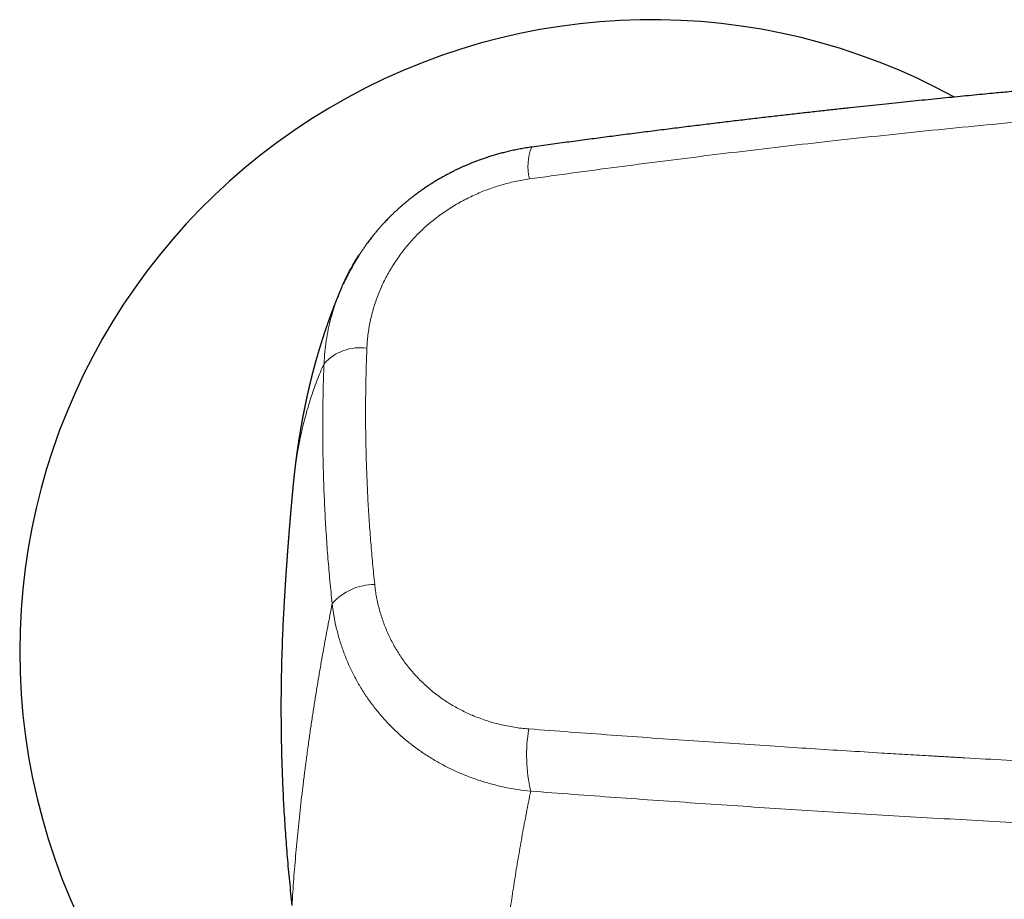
# Model space of a CAD drawing. Header units: millimetres. Extents: x 8 to 1269, y 12 to 684.
# Tile 23 of 50: x 538 to 593, y 619 to 668. Entities that reach past the tile are written whole.
import ezdxf

# ---------------------------------------------------------------- set-up
doc = ezdxf.new("R2010")
doc.units = ezdxf.units.MM

msp = doc.modelspace()

# ---------------------------------------------------------------- linework, layer by layer
at = {"color": 7, "linetype": 'Continuous', "lineweight": 30}
for p, q in [((566.366, 660.854), (566.365, 660.853)), ((553.129, 641.946), (553.129, 641.949))]:
    msp.add_line(p, q, dxfattribs=at)
for start, end in [(61.344, 180), (180, 302.0955)]:
    msp.add_arc((573, 632.915), 35, start, end, dxfattribs=at)
at = {"color": 252, "linetype": 'Continuous', "lineweight": 0}
for centre, radius, start, end in [((568.98, 659.775), 2.828, 157.5799, 194.0738), ((556.868, 646.999), 2.737, 82.3044, 137.1724), ((557.662, 633.478), 3.137, 89.9229, 138.5225), ((574.889, 627.143), 8.806, 170.4152, 193.0263)]:
    msp.add_arc(centre, radius, start, end, dxfattribs=at)
at = {"color": 7, "linetype": 'Continuous', "lineweight": 30}
for points, knots in [([(625.197, 666.062), (625.14, 666.06), (624.86, 666.049), (624.352, 666.029), (623.667, 666.001), (622.964, 665.971), (622.243, 665.94), (621.503, 665.907), (620.745, 665.872), (619.99, 665.837), (619.241, 665.801), (618.498, 665.764), (617.74, 665.725), (616.966, 665.685), (616.177, 665.642), (615.412, 665.6), (614.672, 665.559), (613.959, 665.518), (613.237, 665.476), (612.512, 665.432), (611.789, 665.388), (611.07, 665.344), (610.16, 665.286), (609.061, 665.214), (607.778, 665.128), (606.521, 665.041), (605.291, 664.953), (604.086, 664.864), (602.896, 664.774), (601.72, 664.683), (600.565, 664.591), (599.43, 664.499), (598.316, 664.406), (597.215, 664.312), (596.086, 664.214), (594.928, 664.111), (593.98, 664.025), (593.279, 663.96), (592.82, 663.918), (592.358, 663.874), (591.856, 663.827), (591.309, 663.774), (590.715, 663.717), (590.102, 663.657), (589.471, 663.595), (588.822, 663.53), (588.165, 663.464), (587.501, 663.397), (586.831, 663.328), (586.144, 663.256), (585.441, 663.182), (584.721, 663.105), (583.985, 663.026), (583.232, 662.944), (582.45, 662.858), (581.639, 662.767), (580.798, 662.672), (579.939, 662.574), (579.062, 662.472), (578.167, 662.367), (577.254, 662.259), (576.323, 662.146), (575.374, 662.03), (574.408, 661.911), (573.424, 661.787), (572.422, 661.66), (571.423, 661.531), (570.426, 661.401), (569.433, 661.27), (568.425, 661.135), (567.4, 660.996), (566.713, 660.901), (566.366, 660.854)], [0, 0, 0, 0, 0.002898, 0.014158, 0.025727, 0.037606, 0.049795, 0.062294, 0.075103, 0.088221, 0.100519, 0.113077, 0.125896, 0.138975, 0.152315, 0.165915, 0.177779, 0.189835, 0.202082, 0.214389, 0.226623, 0.238784, 0.250871, 0.272841, 0.294564, 0.316041, 0.336679, 0.357083, 0.377255, 0.397194, 0.416899, 0.436027, 0.454929, 0.473607, 0.49206, 0.51246, 0.532579, 0.540406, 0.548189, 0.555979, 0.56397, 0.57377, 0.583881, 0.594303, 0.605038, 0.616083, 0.62744, 0.638571, 0.649986, 0.661685, 0.673667, 0.685933, 0.698482, 0.711315, 0.724431, 0.738476, 0.752832, 0.7675, 0.782478, 0.797767, 0.813367, 0.829277, 0.845499, 0.862031, 0.878874, 0.896027, 0.913491, 0.930241, 0.947267, 0.964569, 0.982147, 1, 1, 1, 1]), ([(566.365, 660.853), (566.256, 660.838), (566.042, 660.806), (565.728, 660.751), (565.427, 660.692), (565.139, 660.629), (564.864, 660.563), (564.602, 660.494), (564.346, 660.422), (564.096, 660.347), (563.852, 660.268), (563.624, 660.19), (563.412, 660.113), (563.206, 660.035), (563.008, 659.957), (562.82, 659.879), (562.651, 659.806), (562.5, 659.739), (562.372, 659.68), (562.264, 659.629), (562.175, 659.587), (562.099, 659.55), (562.036, 659.518), (561.988, 659.494), (561.953, 659.477), (561.925, 659.462), (561.894, 659.447), (561.854, 659.426), (561.796, 659.396), (561.722, 659.357), (561.633, 659.309), (561.537, 659.257), (561.435, 659.2), (561.327, 659.139), (561.213, 659.072), (561.075, 658.99), (560.913, 658.891), (560.724, 658.772), (560.53, 658.644), (560.337, 658.512), (560.153, 658.383), (559.982, 658.257), (559.822, 658.137), (559.672, 658.021), (559.531, 657.908), (559.398, 657.799), (559.274, 657.694), (559.156, 657.592), (559.037, 657.487), (558.914, 657.376), (558.783, 657.254), (558.646, 657.124), (558.502, 656.982), (558.376, 656.853), (558.267, 656.74), (558.182, 656.65), (558.103, 656.563), (558.032, 656.485), (557.97, 656.415), (557.916, 656.354), (557.871, 656.302), (557.835, 656.26), (557.807, 656.227), (557.785, 656.201), (557.767, 656.18), (557.749, 656.158), (557.723, 656.127), (557.688, 656.085), (557.642, 656.029), (557.587, 655.961), (557.523, 655.881), (557.451, 655.788), (557.371, 655.684), (557.283, 655.567), (557.188, 655.437), (557.088, 655.296), (556.986, 655.149), (556.886, 655), (556.744, 654.782), (556.567, 654.494), (556.36, 654.134), (556.169, 653.773), (556.022, 653.474), (555.941, 653.295), (555.916, 653.237)], [0, 0, 0, 0, 0.024534, 0.048149, 0.070849, 0.092637, 0.113517, 0.133491, 0.152561, 0.172497, 0.191342, 0.209099, 0.225769, 0.241351, 0.257739, 0.272723, 0.286303, 0.298477, 0.309246, 0.317541, 0.324776, 0.33099, 0.336182, 0.340354, 0.342914, 0.344863, 0.347218, 0.350542, 0.354838, 0.361623, 0.369118, 0.377169, 0.385778, 0.394945, 0.404673, 0.414962, 0.430314, 0.446771, 0.46432, 0.481781, 0.498437, 0.514008, 0.528794, 0.542792, 0.555999, 0.568855, 0.580857, 0.592024, 0.603487, 0.6159, 0.629016, 0.643047, 0.657991, 0.673846, 0.683314, 0.692852, 0.701588, 0.709438, 0.716401, 0.722479, 0.727671, 0.731653, 0.734892, 0.737407, 0.739222, 0.741155, 0.743751, 0.748082, 0.753517, 0.760055, 0.767696, 0.776441, 0.786287, 0.797236, 0.809288, 0.822437, 0.835991, 0.849441, 0.86279, 0.894412, 0.925466, 0.955963, 0.985914, 1, 1, 1, 1]), ([(555.804, 652.995), (555.822, 653.039), (555.919, 653.28), (556.126, 653.706), (556.429, 654.271), (556.666, 654.674), (556.81, 654.884), (556.832, 654.917)], [0, 0, 0, 0, 0.065433, 0.358999, 0.652569, 0.945785, 1, 1, 1, 1]), ([(555.801, 652.996), (555.797, 652.986), (555.788, 652.965), (555.773, 652.931), (555.758, 652.895), (555.742, 652.857), (555.725, 652.815), (555.706, 652.771), (555.688, 652.728), (555.672, 652.687), (555.656, 652.65), (555.642, 652.614), (555.627, 652.579), (555.613, 652.543), (555.597, 652.505), (555.579, 652.46), (555.559, 652.411), (555.539, 652.362), (555.521, 652.316), (555.504, 652.274), (555.489, 652.234), (555.474, 652.196), (555.459, 652.158), (555.443, 652.118), (555.427, 652.077), (555.411, 652.036), (555.396, 651.998), (555.383, 651.962), (555.37, 651.928), (555.357, 651.896), (555.346, 651.865), (555.334, 651.834), (555.321, 651.801), (555.307, 651.764), (555.293, 651.726), (555.281, 651.694), (555.271, 651.667), (555.263, 651.646), (555.256, 651.627), (555.249, 651.608), (555.242, 651.589), (555.233, 651.565), (555.223, 651.537), (555.21, 651.502), (555.197, 651.466), (555.184, 651.429), (555.171, 651.393), (555.158, 651.359), (555.147, 651.328), (555.136, 651.299), (555.125, 651.268), (555.113, 651.233), (555.099, 651.194), (555.084, 651.152), (555.068, 651.106), (555.051, 651.059), (555.036, 651.014), (555.021, 650.973), (555.008, 650.934), (554.995, 650.896), (554.981, 650.856), (554.967, 650.814), (554.951, 650.768), (554.935, 650.721), (554.92, 650.676), (554.906, 650.635), (554.893, 650.597), (554.881, 650.561), (554.87, 650.526), (554.857, 650.488), (554.844, 650.447), (554.83, 650.405), (554.816, 650.362), (554.803, 650.32), (554.789, 650.278), (554.775, 650.234), (554.76, 650.188), (554.744, 650.139), (554.728, 650.086), (554.711, 650.034), (554.696, 649.986), (554.682, 649.94), (554.669, 649.9), (554.657, 649.861), (554.645, 649.822), (554.633, 649.78), (554.619, 649.737), (554.606, 649.693), (554.592, 649.648), (554.578, 649.6), (554.565, 649.558), (554.553, 649.517), (554.541, 649.476), (554.528, 649.432), (554.516, 649.39), (554.504, 649.351), (554.494, 649.315), (554.484, 649.281), (554.474, 649.246), (554.464, 649.211), (554.454, 649.175), (554.443, 649.137), (554.432, 649.098), (554.421, 649.061), (554.412, 649.027), (554.403, 648.996), (554.395, 648.966), (554.387, 648.937), (554.379, 648.91), (554.372, 648.883), (554.363, 648.853), (554.355, 648.821), (554.346, 648.788), (554.337, 648.756), (554.329, 648.725), (554.321, 648.698), (554.314, 648.672), (554.308, 648.648), (554.301, 648.623), (554.294, 648.598), (554.287, 648.57), (554.279, 648.54), (554.27, 648.505), (554.26, 648.469), (554.25, 648.431), (554.24, 648.393), (554.23, 648.354), (554.221, 648.318), (554.211, 648.282), (554.202, 648.245), (554.191, 648.203), (554.18, 648.16), (554.169, 648.116), (554.159, 648.076), (554.15, 648.04), (554.142, 648.006), (554.133, 647.974), (554.125, 647.939), (554.115, 647.901), (554.105, 647.86), (554.096, 647.82), (554.087, 647.786), (554.08, 647.757), (554.074, 647.731), (554.068, 647.707), (554.063, 647.683), (554.057, 647.659), (554.051, 647.635), (554.045, 647.608), (554.037, 647.577), (554.03, 647.545), (554.021, 647.507), (554.011, 647.467), (554.002, 647.425), (553.993, 647.387), (553.984, 647.349), (553.975, 647.308), (553.965, 647.266), (553.956, 647.224), (553.947, 647.183), (553.938, 647.146), (553.931, 647.113), (553.924, 647.08), (553.917, 647.049), (553.909, 647.014), (553.901, 646.976), (553.891, 646.934), (553.882, 646.891), (553.873, 646.85), (553.865, 646.81), (553.856, 646.769), (553.847, 646.726), (553.839, 646.688), (553.831, 646.652), (553.825, 646.621), (553.818, 646.588), (553.811, 646.554), (553.803, 646.518), (553.796, 646.481), (553.789, 646.446), (553.781, 646.41), (553.773, 646.371), (553.765, 646.329), (553.756, 646.286), (553.748, 646.245), (553.74, 646.206), (553.733, 646.169), (553.726, 646.134), (553.719, 646.097), (553.711, 646.058), (553.703, 646.015), (553.695, 645.972), (553.688, 645.933), (553.681, 645.899), (553.675, 645.868), (553.67, 645.838), (553.664, 645.808), (553.658, 645.777), (553.652, 645.746), (553.646, 645.713), (553.64, 645.679), (553.634, 645.647), (553.629, 645.617), (553.624, 645.589), (553.618, 645.559), (553.613, 645.527), (553.606, 645.49), (553.599, 645.45), (553.591, 645.408), (553.584, 645.366), (553.577, 645.325), (553.57, 645.286), (553.564, 645.251), (553.554, 645.191), (553.539, 645.104), (553.522, 645), (553.504, 644.894), (553.487, 644.79), (553.47, 644.682), (553.457, 644.598), (553.448, 644.535), (553.441, 644.49), (553.434, 644.445), (553.427, 644.403), (553.421, 644.364), (553.416, 644.328), (553.411, 644.294), (553.406, 644.261), (553.401, 644.226), (553.396, 644.189), (553.39, 644.153), (553.385, 644.117), (553.38, 644.081), (553.375, 644.045), (553.37, 644.007), (553.364, 643.966), (553.358, 643.926), (553.353, 643.89), (553.349, 643.859), (553.345, 643.832), (553.342, 643.808), (553.339, 643.785), (553.336, 643.763), (553.333, 643.74), (553.33, 643.715), (553.326, 643.687), (553.322, 643.657), (553.317, 643.623), (553.313, 643.589), (553.308, 643.553), (553.304, 643.519), (553.299, 643.484), (553.295, 643.451), (553.291, 643.421), (553.288, 643.392), (553.284, 643.364), (553.28, 643.332), (553.276, 643.3), (553.272, 643.27), (553.268, 643.238), (553.264, 643.203), (553.26, 643.166), (553.255, 643.132), (553.252, 643.099), (553.248, 643.068), (553.244, 643.036), (553.24, 643.004), (553.237, 642.974), (553.234, 642.946), (553.23, 642.918), (553.227, 642.89), (553.224, 642.862), (553.221, 642.832), (553.217, 642.8), (553.213, 642.763), (553.208, 642.722), (553.203, 642.679), (553.199, 642.639), (553.195, 642.602), (553.191, 642.565), (553.187, 642.526), (553.182, 642.482), (553.177, 642.433), (553.172, 642.384), (553.167, 642.337), (553.163, 642.294), (553.158, 642.249), (553.154, 642.208), (553.15, 642.169), (553.147, 642.135), (553.144, 642.101), (553.141, 642.074), (553.139, 642.053), (553.137, 642.034), (553.135, 642.011), (553.132, 641.983), (553.13, 641.961), (553.129, 641.949)], [0, 0, 0, 0, 0.0028803, 0.0062033, 0.0096033, 0.0131625, 0.0171412, 0.0214328, 0.0256356, 0.0295124, 0.0329498, 0.0363107, 0.0396925, 0.0429166, 0.0465275, 0.0505068, 0.0556873, 0.0603984, 0.0645252, 0.0685328, 0.072526, 0.0757973, 0.0792717, 0.0831048, 0.0871678, 0.0910449, 0.0946503, 0.097908, 0.1010395, 0.1041521, 0.1071927, 0.1097717, 0.112898, 0.1164651, 0.1200717, 0.1234923, 0.1256913, 0.1275494, 0.1292801, 0.1310633, 0.1328989, 0.1347587, 0.1376838, 0.1408567, 0.1444311, 0.1477957, 0.1512405, 0.1544957, 0.1573682, 0.160019, 0.1626449, 0.1661397, 0.1696968, 0.1736123, 0.1779017, 0.1824798, 0.1867047, 0.1904936, 0.1940617, 0.1975558, 0.2011529, 0.2050236, 0.2093281, 0.2139088, 0.2181064, 0.2219341, 0.2254732, 0.2286122, 0.2318444, 0.2352496, 0.2390514, 0.2432029, 0.2471239, 0.2507341, 0.2548773, 0.258862, 0.2629791, 0.2674553, 0.2726443, 0.2775755, 0.2820122, 0.286007, 0.2899309, 0.2932099, 0.2967113, 0.3006518, 0.3048021, 0.3085967, 0.3130913, 0.3172225, 0.3213853, 0.3248234, 0.3285785, 0.3327234, 0.3367123, 0.3402444, 0.3434806, 0.3465714, 0.3496469, 0.3529373, 0.3561835, 0.3596734, 0.3633743, 0.3668418, 0.3698335, 0.3726237, 0.3753814, 0.378126, 0.3803773, 0.382847, 0.3855973, 0.3885514, 0.3915733, 0.3946305, 0.3973726, 0.3999079, 0.4021652, 0.4044043, 0.4066417, 0.4089245, 0.4112963, 0.4140778, 0.4173292, 0.4206669, 0.4238845, 0.4277811, 0.4311683, 0.4343883, 0.4375751, 0.4409182, 0.4446183, 0.448829, 0.4528608, 0.4564516, 0.4597761, 0.462662, 0.465539, 0.4686424, 0.4721243, 0.4758802, 0.47983, 0.4828016, 0.4853281, 0.4875761, 0.4897675, 0.4919192, 0.4941025, 0.4962037, 0.498589, 0.5013875, 0.5044752, 0.5074654, 0.5116572, 0.5153588, 0.5186912, 0.522037, 0.5256362, 0.5295976, 0.5333952, 0.5371945, 0.5404715, 0.5434288, 0.546311, 0.5491559, 0.5520349, 0.5555773, 0.5594877, 0.5633594, 0.5671149, 0.5705371, 0.5742699, 0.5780336, 0.5820765, 0.5846916, 0.587564, 0.590609, 0.5934065, 0.5968977, 0.6001461, 0.603289, 0.6064205, 0.6098449, 0.6137345, 0.6176397, 0.6214104, 0.6249072, 0.6280939, 0.6311677, 0.6343882, 0.6379219, 0.6418447, 0.645813, 0.6493853, 0.6523484, 0.65507, 0.6576754, 0.660343, 0.6631733, 0.6658032, 0.668849, 0.6719439, 0.6748201, 0.6774847, 0.6799675, 0.6822728, 0.685402, 0.6886091, 0.6921657, 0.695983, 0.6998807, 0.7036359, 0.7069581, 0.7100325, 0.713137, 0.7229971, 0.7331268, 0.7409519, 0.7511167, 0.7609695, 0.7694728, 0.7735019, 0.7776747, 0.7816853, 0.7854091, 0.7887919, 0.7921122, 0.7948431, 0.7977823, 0.8008976, 0.8041519, 0.8074976, 0.8105525, 0.8137723, 0.8169016, 0.820176, 0.8237533, 0.8277932, 0.8307215, 0.8334918, 0.835887, 0.8379391, 0.8398877, 0.8417814, 0.8438468, 0.8460533, 0.8484157, 0.8510899, 0.8541325, 0.8573064, 0.8601314, 0.8634747, 0.8664818, 0.8693042, 0.8722353, 0.8743784, 0.8768981, 0.8797907, 0.8826636, 0.8852926, 0.8876901, 0.8911863, 0.8944342, 0.8976643, 0.9001379, 0.9029283, 0.9058886, 0.9086883, 0.9113149, 0.9137896, 0.9161534, 0.9186373, 0.921097, 0.9236108, 0.9264186, 0.9295251, 0.9334552, 0.9372104, 0.9406995, 0.9438951, 0.9470316, 0.9503736, 0.9541488, 0.9586861, 0.9631399, 0.96715, 0.9708152, 0.9745774, 0.9788173, 0.9817755, 0.9847753, 0.9877747, 0.9904607, 0.991956, 0.9934167, 0.995228, 0.9974223, 1, 1, 1, 1]), ([(553.129, 641.946), (553.129, 641.943), (553.127, 641.928), (553.124, 641.898), (553.121, 641.859), (553.118, 641.824), (553.115, 641.795), (553.112, 641.768), (553.11, 641.738), (553.106, 641.702), (553.102, 641.66), (553.098, 641.612), (553.094, 641.566), (553.09, 641.526), (553.087, 641.494), (553.084, 641.464), (553.081, 641.43), (553.078, 641.39), (553.074, 641.348), (553.07, 641.306), (553.067, 641.268), (553.063, 641.231), (553.06, 641.192), (553.056, 641.15), (553.052, 641.107), (553.049, 641.069), (553.046, 641.036), (553.044, 641.008), (553.041, 640.982), (553.039, 640.958), (553.037, 640.932), (553.034, 640.9), (553.031, 640.863), (553.028, 640.826), (553.025, 640.794), (553.023, 640.768), (553.02, 640.743), (553.018, 640.712), (553.015, 640.677), (553.011, 640.64), (553.009, 640.606), (553.006, 640.576), (553.003, 640.548), (553.001, 640.518), (552.998, 640.482), (552.994, 640.438), (552.99, 640.388), (552.986, 640.337), (552.982, 640.29), (552.978, 640.25), (552.975, 640.211), (552.972, 640.172), (552.968, 640.133), (552.965, 640.096), (552.963, 640.064), (552.961, 640.038), (552.958, 640.012), (552.956, 639.983), (552.953, 639.942), (552.949, 639.898), (552.945, 639.855), (552.942, 639.817), (552.939, 639.779), (552.936, 639.74), (552.933, 639.697), (552.929, 639.653), (552.925, 639.608), (552.922, 639.566), (552.919, 639.53), (552.917, 639.499), (552.914, 639.469), (552.912, 639.437), (552.909, 639.4), (552.906, 639.362), (552.903, 639.328), (552.901, 639.299), (552.899, 639.272), (552.896, 639.241), (552.893, 639.204), (552.89, 639.164), (552.887, 639.123), (552.884, 639.083), (552.881, 639.043), (552.878, 639.001), (552.874, 638.955), (552.871, 638.909), (552.867, 638.866), (552.865, 638.83), (552.862, 638.797), (552.86, 638.768), (552.858, 638.741), (552.856, 638.714), (552.853, 638.682), (552.851, 638.645), (552.848, 638.607), (552.845, 638.575), (552.844, 638.549), (552.842, 638.526), (552.84, 638.501), (552.838, 638.47), (552.835, 638.434), (552.832, 638.396), (552.829, 638.359), (552.827, 638.324), (552.825, 638.294), (552.823, 638.266), (552.821, 638.237), (552.818, 638.203), (552.816, 638.168), (552.813, 638.137), (552.811, 638.11), (552.81, 638.085), (552.808, 638.06), (552.806, 638.033), (552.804, 638.005), (552.802, 637.973), (552.799, 637.936), (552.796, 637.894), (552.793, 637.852), (552.79, 637.813), (552.788, 637.779), (552.786, 637.749), (552.784, 637.721), (552.782, 637.695), (552.78, 637.666), (552.778, 637.632), (552.775, 637.597), (552.773, 637.563), (552.771, 637.534), (552.769, 637.507), (552.767, 637.479), (552.765, 637.447), (552.763, 637.413), (552.76, 637.377), (552.758, 637.343), (552.756, 637.311), (552.754, 637.283), (552.752, 637.256), (552.75, 637.225), (552.747, 637.188), (552.745, 637.148), (552.742, 637.113), (552.741, 637.084), (552.739, 637.059), (552.737, 637.032), (552.735, 636.999), (552.732, 636.955), (552.729, 636.905), (552.725, 636.853), (552.722, 636.806), (552.72, 636.768), (552.718, 636.738), (552.716, 636.714), (552.715, 636.695), (552.714, 636.676), (552.712, 636.652), (552.711, 636.621), (552.708, 636.586), (552.706, 636.551), (552.704, 636.52), (552.702, 636.491), (552.7, 636.461), (552.698, 636.429), (552.696, 636.393), (552.694, 636.353), (552.691, 636.312), (552.689, 636.275), (552.687, 636.244), (552.685, 636.216), (552.683, 636.184), (552.681, 636.141), (552.678, 636.094), (552.675, 636.046), (552.672, 636.005), (552.67, 635.965), (552.667, 635.916), (552.664, 635.866), (552.661, 635.823), (552.66, 635.792), (552.658, 635.766), (552.657, 635.74), (552.655, 635.712), (552.653, 635.68), (552.651, 635.643), (552.648, 635.601), (552.646, 635.558), (552.644, 635.52), (552.642, 635.487), (552.64, 635.459), (552.639, 635.435), (552.638, 635.418), (552.637, 635.409), (552.637, 635.408)], [0, 0, 0, 0, 0.001295, 0.0068232, 0.013618, 0.0188486, 0.0225552, 0.0264392, 0.0310486, 0.0363924, 0.042666, 0.0499506, 0.0577376, 0.0637175, 0.0678541, 0.0719988, 0.0772389, 0.083419, 0.0900182, 0.0963592, 0.1020432, 0.1074955, 0.1130028, 0.1197204, 0.1263527, 0.1321014, 0.1370561, 0.1412525, 0.1451293, 0.148711, 0.1522223, 0.1569302, 0.1630206, 0.1689717, 0.1737335, 0.1773054, 0.1808238, 0.1854115, 0.1910689, 0.1969157, 0.2021157, 0.2063065, 0.2105937, 0.2150843, 0.2199652, 0.22677, 0.2348586, 0.2430357, 0.2498729, 0.2558158, 0.2614732, 0.2676756, 0.2734798, 0.2793992, 0.2842699, 0.2880742, 0.2914438, 0.2958767, 0.301437, 0.3098222, 0.3159796, 0.3212472, 0.3270122, 0.3334956, 0.3395177, 0.3463816, 0.3535059, 0.3598026, 0.365296, 0.3698859, 0.3741512, 0.3788677, 0.3846114, 0.3909326, 0.3962445, 0.4004084, 0.4040825, 0.4087064, 0.4145174, 0.4210098, 0.426897, 0.4333861, 0.4391744, 0.4451562, 0.4528747, 0.4599731, 0.4664881, 0.4721314, 0.4769178, 0.4813884, 0.4854421, 0.4891144, 0.4938316, 0.5003357, 0.5062193, 0.5111707, 0.5150708, 0.5181561, 0.5215509, 0.5265417, 0.5322064, 0.5380968, 0.5440793, 0.5494446, 0.5539632, 0.5580397, 0.5622211, 0.5674323, 0.5732731, 0.5781653, 0.5819474, 0.585655, 0.589565, 0.5938436, 0.5979835, 0.6028185, 0.6085661, 0.6152271, 0.6220497, 0.6278683, 0.633023, 0.6376079, 0.6417495, 0.6458102, 0.6500068, 0.6552088, 0.6610779, 0.6661111, 0.670779, 0.6744721, 0.6787434, 0.6837178, 0.6892344, 0.6947294, 0.700131, 0.7050359, 0.7092973, 0.7129915, 0.7175826, 0.7236315, 0.7302446, 0.7358103, 0.7400955, 0.7435458, 0.7472831, 0.7527162, 0.7591801, 0.7673416, 0.7760415, 0.7832589, 0.7889775, 0.7939172, 0.7970689, 0.8000213, 0.8028304, 0.8064343, 0.811169, 0.8170103, 0.822595, 0.8271386, 0.8316545, 0.8360223, 0.8408915, 0.8463445, 0.8527264, 0.859779, 0.8654657, 0.8699612, 0.8738577, 0.878802, 0.8848911, 0.8935024, 0.900826, 0.9071363, 0.9126026, 0.9197375, 0.9295551, 0.9354646, 0.9400838, 0.9438389, 0.9478657, 0.9522265, 0.9570532, 0.9628704, 0.9697328, 0.9766514, 0.9826308, 0.9876706, 0.9918879, 0.9957719, 0.9993773, 1, 1, 1, 1]), ([(552.645, 635.555), (552.643, 635.524), (552.64, 635.454), (552.634, 635.351), (552.631, 635.28), (552.63, 635.247)], [0, 0, 0, 0, 0.311349, 0.682638, 1, 1, 1, 1]), ([(552.639, 635.408), (552.626, 635.195), (552.587, 634.537), (552.541, 633.442), (552.5, 632.122), (552.477, 630.811), (552.472, 629.5), (552.484, 628.18), (552.514, 626.851), (552.563, 625.513), (552.629, 624.175), (552.714, 622.837), (552.817, 621.5), (552.938, 620.162), (553.033, 619.272), (553.081, 618.826)], [0, 0, 0, 0, 0.038577, 0.119044, 0.198033, 0.276996, 0.355945, 0.434894, 0.515467, 0.596069, 0.676713, 0.757414, 0.838186, 0.919043, 1, 1, 1, 1])]:
    msp.add_open_spline(points, degree=3, knots=knots, dxfattribs=at)
at = {"color": 252, "linetype": 'Continuous', "lineweight": 0}
for points, knots in [([(566.237, 659.087), (567.041, 659.199), (568.649, 659.422), (571.065, 659.744), (573.484, 660.058), (575.906, 660.362), (578.33, 660.656), (580.757, 660.94), (583.267, 661.224), (585.861, 661.506), (588.539, 661.785), (591.219, 662.051), (593.902, 662.306), (596.587, 662.549), (599.274, 662.78), (601.964, 662.998), (604.655, 663.205), (607.348, 663.399), (610.026, 663.58), (612.69, 663.748), (615.34, 663.903), (617.99, 664.046), (619.758, 664.132), (620.642, 664.175)], [0, 0, 0, 0, 0.04477, 0.089545, 0.134324, 0.179108, 0.223895, 0.268686, 0.31348, 0.362758, 0.412038, 0.461322, 0.510608, 0.559897, 0.609187, 0.658478, 0.707771, 0.757064, 0.806357, 0.854769, 0.903181, 0.951591, 1, 1, 1, 1]), ([(566.237, 659.087), (566.104, 659.067), (565.84, 659.027), (565.446, 658.949), (565.053, 658.856), (564.664, 658.749), (564.281, 658.628), (563.905, 658.495), (563.537, 658.35), (563.174, 658.192), (562.814, 658.019), (562.459, 657.833), (562.11, 657.633), (561.769, 657.42), (561.436, 657.196), (561.114, 656.96), (560.802, 656.713), (560.503, 656.458), (560.216, 656.192), (559.938, 655.915), (559.671, 655.626), (559.414, 655.326), (559.169, 655.015), (558.938, 654.696), (558.721, 654.371), (558.52, 654.041), (558.334, 653.708), (558.161, 653.367), (558.001, 653.019), (557.855, 652.664), (557.722, 652.302), (557.605, 651.937), (557.503, 651.567), (557.417, 651.196), (557.347, 650.825), (557.293, 650.454), (557.254, 650.083), (557.241, 649.836), (557.234, 649.712)], [0, 0, 0, 0, 0.028091, 0.056168, 0.084276, 0.112461, 0.140623, 0.168138, 0.195618, 0.223105, 0.250641, 0.278721, 0.30669, 0.334594, 0.362478, 0.390544, 0.418131, 0.445601, 0.473, 0.500377, 0.528272, 0.556168, 0.584113, 0.612158, 0.640161, 0.667516, 0.694872, 0.722274, 0.749766, 0.777757, 0.805688, 0.833602, 0.861546, 0.889666, 0.91731, 0.944885, 0.972434, 1, 1, 1, 1]), ([(554.86, 648.86), (554.873, 649.073), (554.898, 649.498), (554.979, 650.131), (555.092, 650.756), (555.237, 651.371), (555.414, 651.972), (555.601, 652.514), (555.743, 652.85), (555.804, 652.995)], [0, 0, 0, 0, 0.151176, 0.301601, 0.450998, 0.599095, 0.745628, 0.890341, 1, 1, 1, 1]), ([(557.234, 649.712), (557.22, 649.307), (557.19, 648.497), (557.167, 647.28), (557.159, 646.061), (557.169, 644.841), (557.195, 643.619), (557.237, 642.419), (557.293, 641.241), (557.364, 640.086), (557.449, 638.93), (557.548, 637.773), (557.627, 637.001), (557.666, 636.615)], [0, 0, 0, 0, 0.093392, 0.186744, 0.280065, 0.373366, 0.466656, 0.559944, 0.647908, 0.735888, 0.823892, 0.911926, 1, 1, 1, 1]), ([(553.129, 641.949), (553.133, 641.984), (553.14, 642.067), (553.152, 642.183), (553.164, 642.296), (553.174, 642.391), (553.183, 642.467), (553.188, 642.511), (553.19, 642.526), (553.19, 642.529), (553.191, 642.539), (553.193, 642.559), (553.197, 642.588), (553.201, 642.622), (553.206, 642.662), (553.211, 642.705), (553.217, 642.753), (553.223, 642.805), (553.23, 642.861), (553.238, 642.921), (553.246, 642.983), (553.255, 643.047), (553.264, 643.115), (553.274, 643.187), (553.285, 643.262), (553.296, 643.341), (553.308, 643.42), (553.32, 643.498), (553.329, 643.554), (553.334, 643.592), (553.337, 643.609), (553.34, 643.627), (553.343, 643.645), (553.346, 643.663), (553.349, 643.68), (553.355, 643.719), (553.364, 643.778), (553.379, 643.867), (553.396, 643.963), (553.413, 644.064), (553.431, 644.162), (553.448, 644.257), (553.466, 644.348), (553.483, 644.439), (553.501, 644.529), (553.519, 644.618), (553.531, 644.681), (553.539, 644.718), (553.542, 644.732), (553.545, 644.745), (553.547, 644.758), (553.55, 644.771), (553.553, 644.784), (553.556, 644.798), (553.565, 644.841), (553.603, 645.019), (553.683, 645.373), (553.806, 645.866), (553.952, 646.392), (554.11, 646.907), (554.28, 647.411), (554.461, 647.905), (554.654, 648.389), (554.792, 648.703), (554.86, 648.86)], [0, 0, 0, 0, 0.013422, 0.03215, 0.044813, 0.057718, 0.069274, 0.074418, 0.074789, 0.075081, 0.075619, 0.078863, 0.082729, 0.087218, 0.09233, 0.098064, 0.104303, 0.111141, 0.118581, 0.126621, 0.134598, 0.14309, 0.152096, 0.161617, 0.171652, 0.182202, 0.193266, 0.203221, 0.213559, 0.215932, 0.218325, 0.220737, 0.223168, 0.225618, 0.228088, 0.230049, 0.241156, 0.252019, 0.26633, 0.280196, 0.293619, 0.306599, 0.319134, 0.331226, 0.344242, 0.356702, 0.368605, 0.370516, 0.372411, 0.374291, 0.376156, 0.378006, 0.379841, 0.381661, 0.383614, 0.398136, 0.457067, 0.534697, 0.612303, 0.689886, 0.767446, 0.844985, 0.922503, 1, 1, 1, 1]), ([(555.312, 635.556), (555.269, 635.972), (555.183, 636.803), (555.076, 638.049), (554.985, 639.295), (554.911, 640.539), (554.855, 641.783), (554.816, 643.001), (554.793, 644.195), (554.787, 645.363), (554.795, 646.531), (554.818, 647.697), (554.846, 648.472), (554.86, 648.86)], [0, 0, 0, 0, 0.093417, 0.186789, 0.280124, 0.373433, 0.466725, 0.56001, 0.647968, 0.735938, 0.823927, 0.911945, 1, 1, 1, 1]), ([(557.666, 636.615), (557.68, 636.497), (557.708, 636.261), (557.767, 635.91), (557.84, 635.562), (557.926, 635.217), (558.025, 634.879), (558.137, 634.547), (558.26, 634.224), (558.396, 633.905), (558.546, 633.59), (558.708, 633.279), (558.884, 632.973), (559.072, 632.675), (559.272, 632.384), (559.482, 632.102), (559.703, 631.831), (559.933, 631.569), (560.173, 631.318), (560.425, 631.074), (560.688, 630.839), (560.961, 630.614), (561.244, 630.399), (561.536, 630.195), (561.833, 630.004), (562.136, 629.825), (562.443, 629.66), (562.757, 629.505), (563.092, 629.355), (563.448, 629.212), (563.825, 629.079), (564.209, 628.961), (564.599, 628.859), (564.994, 628.771), (565.394, 628.7), (565.798, 628.644), (566.07, 628.621), (566.206, 628.609)], [0, 0, 0, 0, 0.0281016, 0.0561793, 0.0842734, 0.1124241, 0.1405391, 0.1680263, 0.1954937, 0.2229785, 0.2505175, 0.2785636, 0.3065433, 0.3344961, 0.3624617, 0.3905712, 0.4181985, 0.4457624, 0.4733025, 0.5008584, 0.5288573, 0.5568361, 0.5848356, 0.6128963, 0.6408581, 0.6681617, 0.6954763, 0.7228391, 0.750287, 0.7813591, 0.8124207, 0.8435251, 0.8747251, 0.9060273, 0.9373054, 0.968612, 1, 1, 1, 1]), ([(553.081, 618.826), (553.097, 619.07), (553.128, 619.557), (553.181, 620.289), (553.239, 621.019), (553.301, 621.747), (553.368, 622.473), (553.439, 623.196), (553.516, 623.922), (553.597, 624.653), (553.683, 625.386), (553.749, 625.922), (553.792, 626.258), (553.809, 626.395), (553.827, 626.532), (553.845, 626.669), (553.863, 626.809), (553.883, 626.955), (553.915, 627.2), (553.961, 627.539), (554.035, 628.07), (554.126, 628.701), (554.236, 629.431), (554.348, 630.157), (554.464, 630.876), (554.583, 631.59), (554.702, 632.285), (554.822, 632.961), (554.941, 633.617), (555.062, 634.268), (555.185, 634.913), (555.27, 635.343), (555.312, 635.556)], [0, 0, 0, 0, 0.04711, 0.093769, 0.139974, 0.185726, 0.231023, 0.275865, 0.32025, 0.365342, 0.409952, 0.454077, 0.462343, 0.470592, 0.478824, 0.487039, 0.495236, 0.503931, 0.513319, 0.539006, 0.5645, 0.607943, 0.650813, 0.693109, 0.73483, 0.775976, 0.816544, 0.854265, 0.891472, 0.928164, 0.96434, 1, 1, 1, 1]), ([(555.312, 635.556), (555.34, 635.332), (555.397, 634.885), (555.533, 634.223), (555.706, 633.57), (555.917, 632.93), (556.166, 632.302), (556.451, 631.69), (556.772, 631.095), (557.127, 630.518), (557.517, 629.963), (557.939, 629.43), (558.394, 628.921), (558.88, 628.439), (559.394, 627.986), (559.933, 627.563), (560.494, 627.173), (561.077, 626.814), (561.68, 626.488), (562.3, 626.194), (562.937, 625.935), (563.588, 625.709), (564.253, 625.517), (564.929, 625.36), (565.615, 625.236), (566.078, 625.184), (566.31, 625.158)], [0, 0, 0, 0, 0.041826, 0.083626, 0.125414, 0.167201, 0.208994, 0.250798, 0.292617, 0.334455, 0.376319, 0.418217, 0.46016, 0.502165, 0.544104, 0.585863, 0.62748, 0.668986, 0.710412, 0.751782, 0.79312, 0.834446, 0.875778, 0.917136, 0.958537, 1, 1, 1, 1]), ([(566.206, 628.609), (566.971, 628.551), (568.499, 628.436), (570.787, 628.268), (573.067, 628.105), (575.337, 627.946), (577.598, 627.793), (579.761, 627.65), (581.826, 627.517), (583.793, 627.393), (585.532, 627.287), (587.045, 627.197), (588, 627.141), (588.621, 627.105), (588.909, 627.088), (589.197, 627.071), (589.485, 627.055), (589.773, 627.039), (590.061, 627.022), (591.022, 626.968), (592.655, 626.878), (594.959, 626.755), (597.256, 626.638), (599.546, 626.526), (601.83, 626.419), (604.064, 626.319), (606.247, 626.225), (608.382, 626.138), (610.51, 626.056), (612.633, 625.978), (614.046, 625.93), (614.752, 625.906)], [0, 0, 0, 0, 0.047871, 0.0954876, 0.1428522, 0.189967, 0.236834, 0.2834555, 0.324281, 0.3649194, 0.4053721, 0.4319698, 0.4584876, 0.4644297, 0.4703677, 0.4763017, 0.4822318, 0.4881578, 0.4940799, 0.4999979, 0.5475342, 0.5948852, 0.6420533, 0.6890404, 0.7358489, 0.7824808, 0.8262881, 0.869942, 0.9134441, 0.9567962, 1, 1, 1, 1]), ([(564.067, 606.899), (564.069, 606.938), (564.073, 607.017), (564.079, 607.14), (564.086, 607.27), (564.093, 607.406), (564.1, 607.549), (564.108, 607.696), (564.116, 607.846), (564.125, 608), (564.134, 608.16), (564.143, 608.326), (564.153, 608.494), (564.163, 608.664), (564.174, 608.836), (564.183, 608.981), (564.191, 609.1), (564.196, 609.188), (564.202, 609.277), (564.208, 609.365), (564.215, 609.472), (564.224, 609.599), (564.234, 609.744), (564.243, 609.884), (564.253, 610.02), (564.263, 610.153), (564.272, 610.284), (564.282, 610.412), (564.291, 610.534), (564.3, 610.651), (564.309, 610.763), (564.317, 610.865), (564.324, 610.958), (564.331, 611.043), (564.336, 611.108), (564.34, 611.155), (564.342, 611.185), (564.345, 611.214), (564.347, 611.243), (564.349, 611.274), (564.357, 611.371), (564.371, 611.536), (564.391, 611.769), (564.411, 612.007), (564.433, 612.253), (564.456, 612.507), (564.48, 612.769), (564.506, 613.037), (564.533, 613.312), (564.56, 613.592), (564.589, 613.876), (564.62, 614.165), (564.651, 614.461), (564.681, 614.737), (564.71, 614.992), (564.736, 615.225), (564.756, 615.395), (564.768, 615.501), (564.773, 615.54), (564.777, 615.58), (564.782, 615.62), (564.787, 615.66), (564.792, 615.7), (564.796, 615.739), (564.808, 615.837), (564.853, 616.212), (564.946, 616.96), (565.089, 618.027), (565.257, 619.196), (565.438, 620.372), (565.633, 621.556), (565.843, 622.748), (566.067, 623.948), (566.229, 624.754), (566.31, 625.158)], [0, 0, 0, 0, 0.0067479, 0.0138812, 0.0213999, 0.029304, 0.0375935, 0.0462685, 0.0548007, 0.0636756, 0.0728931, 0.0824531, 0.0923558, 0.1019074, 0.1117574, 0.1219058, 0.1269098, 0.1320784, 0.1371595, 0.1421531, 0.1470592, 0.1556024, 0.1638666, 0.1718518, 0.1795579, 0.186985, 0.1945574, 0.2018159, 0.2087605, 0.2153913, 0.2217083, 0.2277114, 0.2327345, 0.2375146, 0.2420517, 0.2437676, 0.245446, 0.2470869, 0.2486903, 0.250336, 0.2523966, 0.2651298, 0.2781868, 0.2915678, 0.3052726, 0.3195595, 0.3341822, 0.3491408, 0.3644353, 0.3800658, 0.3957441, 0.4117466, 0.4280732, 0.4447239, 0.4573679, 0.4701927, 0.4831982, 0.4853615, 0.4875297, 0.4897029, 0.4918809, 0.4940639, 0.4962518, 0.4984447, 0.5005468, 0.5123015, 0.5600052, 0.6228595, 0.6857109, 0.7485606, 0.8113423, 0.8741739, 0.9370593, 1, 1, 1, 1]), ([(566.31, 625.158), (567.093, 625.099), (568.659, 624.981), (571.012, 624.809), (573.366, 624.642), (575.723, 624.479), (578.083, 624.32), (580.445, 624.165), (582.809, 624.016), (585.213, 623.868), (587.656, 623.723), (590.14, 623.581), (592.627, 623.444), (595.116, 623.313), (597.607, 623.187), (600.101, 623.066), (602.598, 622.951), (605.097, 622.842), (607.599, 622.739), (610.103, 622.641), (612.61, 622.549), (615.071, 622.465), (617.487, 622.388), (619.858, 622.318), (622.23, 622.254), (624.605, 622.195), (626.19, 622.16), (626.982, 622.143)], [0, 0, 0, 0, 0.039259, 0.078501, 0.117728, 0.15694, 0.19614, 0.235329, 0.274509, 0.313681, 0.354711, 0.395737, 0.436759, 0.477779, 0.5188, 0.559823, 0.600851, 0.641884, 0.682925, 0.723976, 0.765038, 0.806114, 0.844857, 0.883616, 0.922391, 0.961185, 1, 1, 1, 1])]:
    msp.add_open_spline(points, degree=3, knots=knots, dxfattribs=at)

doc.saveas('drawing.dxf')
